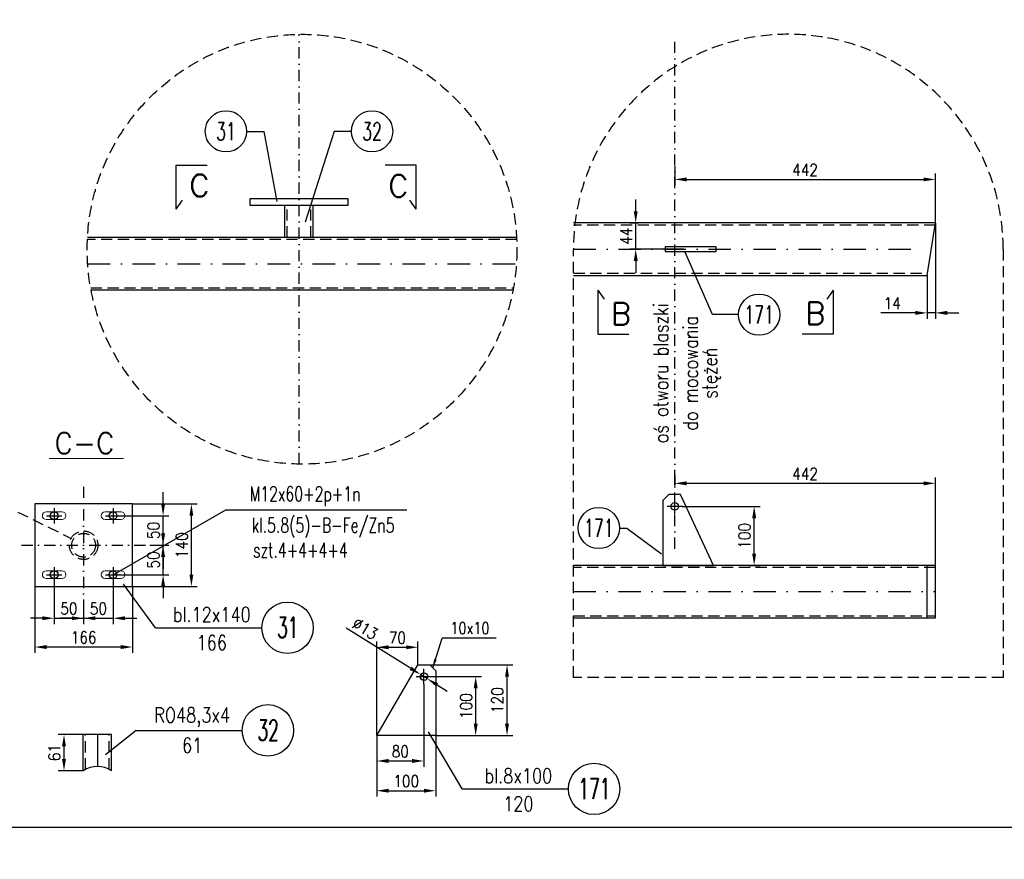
# Model space of a CAD drawing. Header units: millimetres. Extents: x -34919 to 306996, y -293018 to -145733.
# Tile 127 of 256: x 77924 to 79594, y -204822 to -203398. Entities that reach past the tile are written whole.
import ezdxf
from ezdxf.enums import TextEntityAlignment as Align
from ezdxf.lldxf.tags import DXFTag

# ---------------------------------------------------------------- set-up
doc = ezdxf.new("R2010")
doc.units = ezdxf.units.MM
doc.header["$LTSCALE"] = 3
doc.linetypes.add('DASHDOT', pattern=[25.4, 12.7, -6.35, 0, -6.35])
doc.linetypes.add('HIDDEN', pattern=[9.525, 6.35, -3.175])
for name, color, linetype in [('1_Słupy', 1, 'Continuous'), ('CIENKA', 4, 'Continuous'), ('K-wypełnienia', 8, 'Continuous'), ('LAYER0', 7, 'Continuous'), ('OSIE_SYSTEMU', 4, 'CENTER'), ('oznaczenia', 4, 'Continuous'), ('poziome 1', 7, 'Continuous'), ('PROFILE', 2, 'Continuous'), ('Prz', 5, 'Continuous'), ('slupki', 7, 'Continuous'), ('stezenia', 4, 'Continuous'), ('TROJKAT', 21, 'Continuous')]:
    doc.layers.add(name, color=color, linetype=linetype)
doc.layers.add('OPISY', color=2, linetype='Continuous', lineweight=13)
doc.layers.add('SIATKA', color=5, linetype='Continuous', lineweight=18)
doc.styles.add('NOVE3', font='romans.shx', dxfattribs={"width": 0.7})
doc.styles.add('R20', font='romans.shx', dxfattribs={"width": 0.85})
doc.styles.add('R40', font='romans.shx', dxfattribs={"width": 0.8, "height": 40})
doc.styles.add('R50', font='romans.shx', dxfattribs={"width": 0.85, "height": 50})
doc.styles.add('ROMANS', font='romans.shx')
doc.styles.add('WYMIAR1', font='ROMANS.shx', dxfattribs={"width": 0.7, "oblique": 15})
doc.styles.add('WYMIARY', font='ROMANS.shx', dxfattribs={"width": 0.75, "oblique": 15})
tags = doc.linetypes.add('CENTER', pattern=[2, 1.25, -0.25, 0.25, -0.25]).pattern_tags.tags
tags[10:11] = [DXFTag(74, 4), DXFTag(75, 0), DXFTag(340, '0'), DXFTag(46, 1.0), DXFTag(50, 0.0), DXFTag(44, 0.0), DXFTag(45, 0.0)]
tags[8:9] = [DXFTag(74, 4), DXFTag(75, 0), DXFTag(340, '0'), DXFTag(46, 1.0), DXFTag(50, 0.0), DXFTag(44, 0.0), DXFTag(45, 0.0)]
tags[6:7] = [DXFTag(74, 4), DXFTag(75, 0), DXFTag(340, '0'), DXFTag(46, 1.0), DXFTag(50, 0.0), DXFTag(44, 0.0), DXFTag(45, 0.0)]
tags[4:5] = [DXFTag(74, 4), DXFTag(75, 0), DXFTag(340, '0'), DXFTag(46, 1.0), DXFTag(50, 0.0), DXFTag(44, 0.0), DXFTag(45, 0.0)]
doc.dimstyles.new('NORM20', dxfattribs={"dimscale": 20, "dimtxt": 2, "dimasz": 1.5, "dimexe": 1, "dimexo": 1, "dimgap": 1, "dimtad": 1, "dimdec": 0, "dimzin": 0, "dimdsep": 46, "dimtxsty": 'WYMIAR1', "dimcen": 1.5, "dimclrd": 4, "dimclre": 4, "dimclrt": 3, "dimadec": 0, "dimazin": 0, "dimtfac": 1, "dimtdec": 0, "dimtmove": 2, "dimatfit": 3, "dimfxl": 1, "dimtolj": 1, "dimtzin": 0, "dimarcsym": 0})
doc.dimstyles.new('Skala 1_10', dxfattribs={"dimscale": 10, "dimtxt": 2, "dimasz": 2, "dimexe": 1, "dimexo": 0, "dimtad": 1, "dimdec": 0, "dimdsep": 46, "dimtxsty": 'R20', "dimcen": 0, "dimclrd": 4, "dimclre": 4, "dimclrt": 3, "dimadec": 0, "dimazin": 0, "dimtfac": 1, "dimtdec": 0, "dimtix": 1, "dimtmove": 0, "dimatfit": 2, "dimfxl": 1, "dimtolj": 1, "dimtzin": 0, "dimarcsym": 0})

# ---------------------------------------------------------------- blocks, each defined once
blk = doc.blocks.new('*D270')
at = {"layer": 'Defpoints', "color": 0, "transparency": 16777216}
for p in [(79047.9, -204223.3, 0), (79169.6, -204223.3), (79161, -204323.3, 0)]:
    blk.add_point(p, dxfattribs=at)
at = {"layer": 'SIATKA', "color": 4, "lineweight": -2, "transparency": 16777216}
for p, q in [((79047.9, -204223.3), (79179.6, -204223.3)), ((79169.6, -204303.3), (79169.6, -204243.3)), ((79161, -204323.3), (79179.6, -204323.3))]:
    blk.add_line(p, q, dxfattribs=at)
at = {"layer": 'SIATKA', "color": 4, "transparency": 16777216}
for points in [[(79166.2, -204243.3), (79172.9, -204243.3), (79169.6, -204223.3)], [(79166.2, -204303.3), (79172.9, -204303.3), (79169.6, -204323.3)]]:
    blk.add_solid(points, dxfattribs=at)
at = {"layer": 'SIATKA', "color": 3, "transparency": 16777216, "insert": (79153.3, -204273.3), "char_height": 20, "attachment_point": 5, "rotation": 90, "style": 'R20'}
blk.add_mtext('\\A1;100', dxfattribs=at)
blk = doc.blocks.new('*D254')
at = {"layer": 'Defpoints', "color": 0, "transparency": 16777216}
for p in [(78609.5, -204524.9), (78529.5, -204611.8), (78609.5, -204654.9)]:
    blk.add_point(p, dxfattribs=at)
at = {"layer": 'SIATKA', "color": 4, "lineweight": -2, "transparency": 16777216}
for p, q in [((78609.5, -204524.9), (78609.5, -204664.9)), ((78529.5, -204611.8), (78529.5, -204664.9)), ((78549.5, -204654.9), (78589.5, -204654.9))]:
    blk.add_line(p, q, dxfattribs=at)
at = {"layer": 'SIATKA', "color": 4, "transparency": 16777216}
for points in [[(78549.5, -204651.5), (78549.5, -204658.2), (78529.5, -204654.9)], [(78589.5, -204651.5), (78589.5, -204658.2), (78609.5, -204654.9)]]:
    blk.add_solid(points, dxfattribs=at)
at = {"layer": 'SIATKA', "color": 3, "transparency": 16777216, "insert": (78569.5, -204638.6), "char_height": 20, "attachment_point": 5, "style": 'R20'}
blk.add_mtext('\\A1;80', dxfattribs=at)
blk = doc.blocks.new('*D255')
at = {"layer": 'Defpoints', "color": 0, "transparency": 16777216}
for p in [(78529.5, -204611.8), (78629.5, -204611.8), (78629.5, -204705.3)]:
    blk.add_point(p, dxfattribs=at)
at = {"layer": 'SIATKA', "color": 4, "lineweight": -2, "transparency": 16777216}
for p, q in [((78529.5, -204611.8), (78529.5, -204715.3)), ((78629.5, -204611.8), (78629.5, -204715.3)), ((78549.5, -204705.3), (78609.5, -204705.3))]:
    blk.add_line(p, q, dxfattribs=at)
at = {"layer": 'SIATKA', "color": 4, "transparency": 16777216}
for points in [[(78549.5, -204702), (78549.5, -204708.6), (78529.5, -204705.3)], [(78609.5, -204702), (78609.5, -204708.6), (78629.5, -204705.3)]]:
    blk.add_solid(points, dxfattribs=at)
at = {"layer": 'SIATKA', "color": 3, "transparency": 16777216, "insert": (78579.5, -204689), "char_height": 20, "attachment_point": 5, "style": 'R20'}
blk.add_mtext('\\A1;100', dxfattribs=at)
blk = doc.blocks.new('*D256')
at = {"layer": 'Defpoints', "color": 0, "transparency": 16777216}
for p in [(78622.5, -204511.9), (78697.3, -204511.9), (78629.5, -204611.8)]:
    blk.add_point(p, dxfattribs=at)
at = {"layer": 'SIATKA', "color": 4, "lineweight": -2, "transparency": 16777216}
for p, q in [((78622.5, -204511.9), (78707.3, -204511.9)), ((78697.3, -204591.8), (78697.3, -204531.9)), ((78629.5, -204611.8), (78707.3, -204611.8))]:
    blk.add_line(p, q, dxfattribs=at)
at = {"layer": 'SIATKA', "color": 4, "transparency": 16777216}
for points in [[(78694, -204531.9), (78700.7, -204531.9), (78697.3, -204511.9)], [(78694, -204591.8), (78700.7, -204591.8), (78697.3, -204611.8)]]:
    blk.add_solid(points, dxfattribs=at)
at = {"layer": 'SIATKA', "color": 3, "transparency": 16777216, "insert": (78681.1, -204561.8), "char_height": 20, "attachment_point": 5, "rotation": 90, "style": 'R20'}
blk.add_mtext('\\A1;100', dxfattribs=at)
blk = doc.blocks.new('*D257')
at = {"layer": 'Defpoints', "color": 0, "transparency": 16777216}
for p in [(78619.5, -204491.9), (78750.5, -204491.9), (78629.5, -204611.8)]:
    blk.add_point(p, dxfattribs=at)
at = {"layer": 'SIATKA', "color": 4, "lineweight": -2, "transparency": 16777216}
for p, q in [((78619.5, -204491.9), (78760.5, -204491.9)), ((78750.5, -204591.8), (78750.5, -204511.9)), ((78629.5, -204611.8), (78760.5, -204611.8))]:
    blk.add_line(p, q, dxfattribs=at)
at = {"layer": 'SIATKA', "color": 4, "transparency": 16777216}
for points in [[(78747.1, -204511.9), (78753.8, -204511.9), (78750.5, -204491.9)], [(78747.1, -204591.8), (78753.8, -204591.8), (78750.5, -204611.8)]]:
    blk.add_solid(points, dxfattribs=at)
at = {"layer": 'SIATKA', "color": 3, "transparency": 16777216, "insert": (78734.2, -204551.8), "char_height": 20, "attachment_point": 5, "rotation": 90, "style": 'R20'}
blk.add_mtext('\\A1;120', dxfattribs=at)
blk = doc.blocks.new('*D258')
at = {"layer": 'Defpoints', "color": 0, "transparency": 16777216}
for p in [(78599.5, -204462.1), (78599.5, -204491.9), (78529.5, -204611.8)]:
    blk.add_point(p, dxfattribs=at)
at = {"layer": 'SIATKA', "color": 4, "lineweight": -2, "transparency": 16777216}
for p, q in [((78529.5, -204611.8), (78529.5, -204452.1)), ((78599.5, -204491.9), (78599.5, -204452.1)), ((78549.5, -204462.1), (78579.5, -204462.1))]:
    blk.add_line(p, q, dxfattribs=at)
at = {"layer": 'SIATKA', "color": 4, "transparency": 16777216}
for points in [[(78549.5, -204458.8), (78549.5, -204465.5), (78529.5, -204462.1)], [(78579.5, -204458.8), (78579.5, -204465.5), (78599.5, -204462.1)]]:
    blk.add_solid(points, dxfattribs=at)
at = {"layer": 'SIATKA', "color": 3, "transparency": 16777216, "insert": (78564.5, -204445.9), "char_height": 20, "attachment_point": 5, "style": 'R20'}
blk.add_mtext('\\A1;70', dxfattribs=at)
blk = doc.blocks.new('*D259')
at = {"layer": 'Defpoints', "color": 0, "transparency": 16777216}
for p in [(78604, -204508.4), (78615, -204515.3)]:
    blk.add_point(p, dxfattribs=at)
at = {"layer": 'SIATKA', "color": 4, "lineweight": -2, "transparency": 16777216}
for p, q in [((78587, -204497.8), (78477.7, -204429.7)), ((78615, -204515.3), (78604, -204508.4)), ((78632, -204525.9), (78649, -204536.5))]:
    blk.add_line(p, q, dxfattribs=at)
at = {"layer": 'SIATKA', "color": 4, "transparency": 16777216}
for points in [[(78588.8, -204495), (78585.2, -204500.7), (78604, -204508.4)], [(78633.7, -204523.1), (78630.2, -204528.7), (78615, -204515.3)]]:
    blk.add_solid(points, dxfattribs=at)
at = {"layer": 'SIATKA', "color": 3, "transparency": 16777216, "insert": (78509.8, -204430.5), "char_height": 20, "attachment_point": 5, "rotation": 328.0518, "style": 'R20'}
blk.add_mtext('\\A1;∅13', dxfattribs=at)
blk = doc.blocks.new('*D260')
at = {"layer": 'Defpoints', "color": 0, "transparency": 16777216}
for p in [(78968.7, -203742.9), (78973.6, -203742.9, 0), (79049.8, -203787.3, 0)]:
    blk.add_point(p, dxfattribs=at)
at = {"layer": 'SIATKA', "color": 4, "lineweight": -2, "transparency": 16777216}
for p, q in [((78968.7, -203722.9), (78968.7, -203702.9)), ((78973.6, -203742.9), (78958.7, -203742.9)), ((78968.7, -203787.3), (78968.7, -203742.9)), ((79049.8, -203787.3), (78958.7, -203787.3)), ((78968.7, -203807.3), (78968.7, -203827.3))]:
    blk.add_line(p, q, dxfattribs=at)
at = {"layer": 'SIATKA', "color": 4, "transparency": 16777216}
for points in [[(78965.4, -203722.9), (78972.1, -203722.9), (78968.7, -203742.9)], [(78965.4, -203807.3), (78972.1, -203807.3), (78968.7, -203787.3)]]:
    blk.add_solid(points, dxfattribs=at)
at = {"layer": 'SIATKA', "color": 3, "transparency": 16777216, "insert": (78952.5, -203765.1), "char_height": 20, "attachment_point": 5, "rotation": 90, "style": 'R20'}
blk.add_mtext('\\A1;44', dxfattribs=at)
blk = doc.blocks.new('*D242')
at = {"layer": 'Defpoints', "color": 0, "transparency": 16777216}
for p in [(77982.5, -204352.1), (78032.5, -204388.2, 0), (78032.5, -204412.9)]:
    blk.add_point(p, dxfattribs=at)
at = {"layer": 'SIATKA', "color": 4, "lineweight": -2, "transparency": 16777216}
for p, q in [((77982.5, -204352.1), (77982.5, -204422.9)), ((78032.5, -204388.2), (78032.5, -204422.9)), ((77962.5, -204412.9), (77942.5, -204412.9)), ((77982.5, -204412.9), (78032.5, -204412.9)), ((78052.5, -204412.9), (78072.5, -204412.9))]:
    blk.add_line(p, q, dxfattribs=at)
at = {"layer": 'SIATKA', "color": 4, "transparency": 16777216}
for points in [[(77962.5, -204409.6), (77962.5, -204416.2), (77982.5, -204412.9)], [(78052.5, -204409.6), (78052.5, -204416.2), (78032.5, -204412.9)]]:
    blk.add_solid(points, dxfattribs=at)
at = {"layer": 'SIATKA', "color": 3, "lineweight": 0, "transparency": 16777216, "insert": (78007.5, -204396.6), "char_height": 20, "attachment_point": 5, "style": 'R20'}
blk.add_mtext('\\A1;50', dxfattribs=at)
blk = doc.blocks.new('*D243')
at = {"layer": 'Defpoints', "color": 0, "transparency": 16777216}
for p in [(78082.5, -204352.1), (78032.5, -204388.2, 0), (78082.5, -204412.9)]:
    blk.add_point(p, dxfattribs=at)
at = {"layer": 'SIATKA', "color": 4, "lineweight": -2, "transparency": 16777216}
for p, q in [((78082.5, -204352.1), (78082.5, -204422.9)), ((78032.5, -204388.2), (78032.5, -204422.9)), ((78012.5, -204412.9), (77992.5, -204412.9)), ((78032.5, -204412.9), (78082.5, -204412.9)), ((78102.5, -204412.9), (78122.5, -204412.9))]:
    blk.add_line(p, q, dxfattribs=at)
at = {"layer": 'SIATKA', "color": 4, "transparency": 16777216}
for points in [[(78012.5, -204409.6), (78012.5, -204416.2), (78032.5, -204412.9)], [(78102.5, -204409.6), (78102.5, -204416.2), (78082.5, -204412.9)]]:
    blk.add_solid(points, dxfattribs=at)
at = {"layer": 'SIATKA', "color": 3, "transparency": 16777216, "insert": (78057.5, -204396.6), "char_height": 20, "attachment_point": 5, "style": 'R20'}
blk.add_mtext('\\A1;50', dxfattribs=at)
blk = doc.blocks.new('*D244')
at = {"layer": 'Defpoints', "color": 0, "transparency": 16777216}
for p in [(78144.6, -204289.1, 0), (78167.2, -204289.1), (78095.5, -204339.1)]:
    blk.add_point(p, dxfattribs=at)
at = {"layer": 'SIATKA', "color": 4, "lineweight": -2, "transparency": 16777216}
for p, q in [((78167.2, -204269.1), (78167.2, -204249.1)), ((78144.6, -204289.1), (78177.2, -204289.1)), ((78167.2, -204339.1), (78167.2, -204289.1)), ((78095.5, -204339.1), (78177.2, -204339.1)), ((78167.2, -204359.1), (78167.2, -204379.1))]:
    blk.add_line(p, q, dxfattribs=at)
at = {"layer": 'SIATKA', "color": 4, "transparency": 16777216}
for points in [[(78163.9, -204269.1), (78170.6, -204269.1), (78167.2, -204289.1)], [(78163.9, -204359.1), (78170.6, -204359.1), (78167.2, -204339.1)]]:
    blk.add_solid(points, dxfattribs=at)
at = {"layer": 'SIATKA', "color": 3, "lineweight": 0, "transparency": 16777216, "insert": (78151, -204314.1), "char_height": 20, "attachment_point": 5, "rotation": 90, "style": 'R20'}
blk.add_mtext('\\A1;50', dxfattribs=at)
blk = doc.blocks.new('*D245')
at = {"layer": 'Defpoints', "color": 0, "transparency": 16777216}
for p in [(78095.5, -204239.1), (78167.2, -204239.1), (78144.6, -204289.1, 0)]:
    blk.add_point(p, dxfattribs=at)
at = {"layer": 'SIATKA', "color": 4, "lineweight": -2, "transparency": 16777216}
for p, q in [((78167.2, -204219.1), (78167.2, -204199.1)), ((78095.5, -204239.1), (78177.2, -204239.1)), ((78167.2, -204289.1), (78167.2, -204239.1)), ((78144.6, -204289.1), (78177.2, -204289.1)), ((78167.2, -204309.1), (78167.2, -204329.1))]:
    blk.add_line(p, q, dxfattribs=at)
at = {"layer": 'SIATKA', "color": 4, "transparency": 16777216}
for points in [[(78163.9, -204219.1), (78170.6, -204219.1), (78167.2, -204239.1)], [(78163.9, -204309.1), (78170.6, -204309.1), (78167.2, -204289.1)]]:
    blk.add_solid(points, dxfattribs=at)
at = {"layer": 'SIATKA', "color": 3, "transparency": 16777216, "insert": (78151, -204264.1), "char_height": 20, "attachment_point": 5, "rotation": 90, "style": 'R20'}
blk.add_mtext('\\A1;50', dxfattribs=at)
blk = doc.blocks.new('A$C67D96B11')
at = {"color": 6}
for p, q in [((13.5, 6.5), (-13.5, 6.5)), ((13.5, -6.5), (-13.5, -6.5))]:
    blk.add_line(p, q, dxfattribs=at)
for centre, start, end in [((-13.5, 0), 90, 270), ((13.5, 0), 270, 90)]:
    blk.add_arc(centre, 6.5, start, end, dxfattribs=at)
blk = doc.blocks.new('*D275')
at = {"layer": 'Defpoints', "color": 0, "transparency": 16777216}
for p in [(77949.5, -204359.1, 0), (78115.5, -204359.1, 0), (77949.5, -204461.7)]:
    blk.add_point(p, dxfattribs=at)
at = {"layer": 'stezenia', "color": 4, "lineweight": -2, "transparency": 16777216}
for p, q in [((77949.5, -204359.1), (77949.5, -204471.7)), ((78115.5, -204359.1), (78115.5, -204471.7)), ((78095.5, -204461.7), (77969.5, -204461.7))]:
    blk.add_line(p, q, dxfattribs=at)
at = {"layer": 'stezenia', "color": 4, "transparency": 16777216}
for points in [[(77969.5, -204458.4), (77969.5, -204465.1), (77949.5, -204461.7)], [(78095.5, -204458.4), (78095.5, -204465.1), (78115.5, -204461.7)]]:
    blk.add_solid(points, dxfattribs=at)
at = {"layer": 'stezenia', "color": 3, "transparency": 16777216, "insert": (78032.5, -204445.5), "char_height": 20, "attachment_point": 5, "style": 'R20'}
blk.add_mtext('\\A1;166', dxfattribs=at)
blk = doc.blocks.new('*D276')
at = {"layer": 'Defpoints', "color": 0, "transparency": 16777216}
for p in [(78115.5, -204219.1, 0), (78215.2, -204219.1), (78115.5, -204359.1, 0)]:
    blk.add_point(p, dxfattribs=at)
at = {"layer": 'stezenia', "color": 4, "lineweight": -2, "transparency": 16777216}
for p, q in [((78115.5, -204219.1), (78225.2, -204219.1)), ((78215.2, -204339.1), (78215.2, -204239.1)), ((78115.5, -204359.1), (78225.2, -204359.1))]:
    blk.add_line(p, q, dxfattribs=at)
at = {"layer": 'stezenia', "color": 4, "transparency": 16777216}
for points in [[(78211.9, -204239.1), (78218.5, -204239.1), (78215.2, -204219.1)], [(78211.9, -204339.1), (78218.5, -204339.1), (78215.2, -204359.1)]]:
    blk.add_solid(points, dxfattribs=at)
at = {"layer": 'stezenia', "color": 3, "transparency": 16777216, "insert": (78199, -204289.1), "char_height": 20, "attachment_point": 5, "rotation": 90, "style": 'R20'}
blk.add_mtext('\\A1;140', dxfattribs=at)
blk = doc.blocks.new('*D262')
at = {"layer": 'Defpoints', "color": 0, "transparency": 16777216}
for p in [(77999.2, -204610.1), (78031.6, -204610.1, 0), (78031.6, -204671.4)]:
    blk.add_point(p, dxfattribs=at)
at = {"layer": 'LAYER0', "color": 4, "lineweight": -2, "transparency": 16777216}
for p, q in [((78031.6, -204610.1), (77989.2, -204610.1)), ((77999.2, -204651.4), (77999.2, -204630.1)), ((78031.6, -204671.4), (77989.2, -204671.4))]:
    blk.add_line(p, q, dxfattribs=at)
at = {"layer": 'LAYER0', "color": 4, "transparency": 16777216}
for points in [[(77995.8, -204630.1), (78002.5, -204630.1), (77999.2, -204610.1)], [(77995.8, -204651.4), (78002.5, -204651.4), (77999.2, -204671.4)]]:
    blk.add_solid(points, dxfattribs=at)
at = {"layer": 'LAYER0', "color": 3, "transparency": 16777216, "insert": (77982.9, -204640.7), "char_height": 20, "attachment_point": 5, "rotation": 90, "style": 'R20'}
blk.add_mtext('\\A1;61', dxfattribs=at)
blk = doc.blocks.new('*D277')
at = {"layer": 'Defpoints', "color": 0, "transparency": 16777216}
for p in [(79476.9, -203742.9, 0), (79462.9, -203831.8, 0), (79476.9, -203895.3)]:
    blk.add_point(p, dxfattribs=at)
at = {"layer": 'stezenia', "color": 4, "lineweight": -2, "transparency": 16777216}
for p, q in [((79476.9, -203742.9), (79476.9, -203905.3)), ((79462.9, -203831.8), (79462.9, -203905.3)), ((79442.9, -203895.3), (79384.5, -203895.3)), ((79476.9, -203895.3), (79462.9, -203895.3)), ((79496.9, -203895.3), (79516.9, -203895.3))]:
    blk.add_line(p, q, dxfattribs=at)
at = {"layer": 'stezenia', "color": 4, "transparency": 16777216}
for points in [[(79442.9, -203891.9), (79442.9, -203898.6), (79462.9, -203895.3)], [(79496.9, -203891.9), (79496.9, -203898.6), (79476.9, -203895.3)]]:
    blk.add_solid(points, dxfattribs=at)
at = {"layer": 'stezenia', "color": 3, "transparency": 16777216, "insert": (79403.7, -203879), "char_height": 20, "attachment_point": 5, "style": 'R20'}
blk.add_mtext('\\A1;14', dxfattribs=at)
blk = doc.blocks.new('*D278')
at = {"layer": 'Defpoints', "color": 0, "transparency": 16777216}
for p in [(79034.9, -203646.5, 0), (79476.9, -203669), (79476.9, -203742.9)]:
    blk.add_point(p, dxfattribs=at)
at = {"layer": 'stezenia', "color": 4, "lineweight": -2, "transparency": 16777216}
for p, q in [((79034.9, -203646.5), (79034.9, -203679)), ((79476.9, -203742.9), (79476.9, -203659)), ((79054.9, -203669), (79456.9, -203669))]:
    blk.add_line(p, q, dxfattribs=at)
at = {"layer": 'stezenia', "color": 4, "transparency": 16777216}
for points in [[(79054.9, -203665.7), (79054.9, -203672.3), (79034.9, -203669)], [(79456.9, -203665.7), (79456.9, -203672.3), (79476.9, -203669)]]:
    blk.add_solid(points, dxfattribs=at)
at = {"layer": 'stezenia', "color": 3, "transparency": 16777216, "insert": (79255.9, -203652.8), "char_height": 20, "attachment_point": 5, "style": 'R20'}
blk.add_mtext('\\A1;442', dxfattribs=at)
blk = doc.blocks.new('*D279')
at = {"layer": 'Defpoints', "color": 0, "transparency": 16777216}
for p in [(79034.9, -204188), (79476.9, -204184.2), (79476.9, -204323.3, 0)]:
    blk.add_point(p, dxfattribs=at)
at = {"layer": 'stezenia', "color": 4, "lineweight": -2, "transparency": 16777216}
for p, q in [((79034.9, -204188), (79034.9, -204174.2)), ((79476.9, -204323.3), (79476.9, -204174.2)), ((79054.9, -204184.2), (79456.9, -204184.2))]:
    blk.add_line(p, q, dxfattribs=at)
at = {"layer": 'stezenia', "color": 4, "transparency": 16777216}
for points in [[(79054.9, -204180.9), (79054.9, -204187.6), (79034.9, -204184.2)], [(79456.9, -204180.9), (79456.9, -204187.6), (79476.9, -204184.2)]]:
    blk.add_solid(points, dxfattribs=at)
at = {"layer": 'stezenia', "color": 3, "transparency": 16777216, "insert": (79255.9, -204168), "char_height": 20, "attachment_point": 5, "style": 'R20'}
blk.add_mtext('\\A1;442', dxfattribs=at)

msp = doc.modelspace()

# ---------------------------------------------------------------- linework, layer by layer
at = {"color": 1}
for p, q in [((78189.276, -203719.614, 0), (78189.276, -203644.795, 0)), ((78189.276, -203644.795, 0), (78241.952, -203644.795, 0)), ((78596.373, -203644.795, 0), (78543.697, -203644.795, 0)), ((78596.373, -203719.614, 0), (78596.373, -203644.795, 0)), ((78189.276, -203719.614, 0), (78200.074, -203704.013, 0)), ((78596.373, -203719.614, 0), (78585.574, -203704.013, 0)), ((78904.38, -203856.471, 0), (78904.38, -203931.289, 0)), ((78904.38, -203856.471, 0), (78915.178, -203872.072, 0)), ((79303.826, -203856.471, 0), (79293.028, -203872.072, 0)), ((79303.826, -203856.471, 0), (79303.826, -203931.289, 0)), ((78904.38, -203931.289, 0), (78957.056, -203931.289, 0)), ((79303.826, -203931.289, 0), (79251.15, -203931.289, 0))]:
    msp.add_line(p, q, dxfattribs=at)
at = {"color": 4}
for p, q in [((78154.527, -204428.952, 0), (78334.645, -204428.952, 0)), ((78121.334, -204602.98), (78301.452, -204602.98)), ((78674.378, -204702.209), (78854.495, -204702.209))]:
    msp.add_line(p, q, dxfattribs=at)
at = {"color": 6, "elevation": 0}
for points in [[(78480.726, -203713.43), (78314.726, -203713.43), (78314.726, -203701.43), (78480.726, -203701.43)], [(78115.455, -204359.097), (78115.455, -204219.097), (77949.455, -204219.097), (77949.455, -204359.097)]]:
    msp.add_lwpolyline(points, close=True, dxfattribs=at)
msp.add_lwpolyline([(79100.884, -204323.347), (79044.884, -204203.347), (79044.884, -204203.347), (79024.884, -204203.347), (79014.884, -204213.347), (79014.884, -204323.347), (79100.884, -204323.347)], dxfattribs=at)
at = {"color": 6}
msp.add_lwpolyline([(78529.498, -204611.776), (78599.498, -204491.867), (78599.498, -204491.867), (78619.498, -204491.867), (78629.498, -204501.867), (78629.498, -204611.776), (78529.498, -204611.776)], dxfattribs=at)
at = {"color": 4}
for centre in [(78273.85, -203587.509), (78521.603, -203587.509), (79178.027, -203898.248, 0), (78906.112, -204259.933, 0)]:
    msp.add_circle(centre, 35, dxfattribs=at)
at = {"color": 6}
for centre in [(79034.884, -204223.347, 0), (78609.498, -204511.867)]:
    msp.add_circle(centre, 6.5, dxfattribs=at)
at = {"color": 7}
for centre in [(77982.455, -204239.097, 0), (78082.455, -204239.097, 0), (77982.455, -204339.097, 0), (78082.455, -204339.097, 0)]:
    msp.add_circle(centre, 6.5, dxfattribs=at)
at = {"layer": 'CIENKA', "linetype": 'Continuous'}
for p, q in [((78308.85, -203587.509), (78338.023, -203587.509)), ((78486.603, -203587.509), (78457.43, -203587.509)), ((79143.027, -203898.248, 0), (79098.824, -203898.248, 0)), ((78941.112, -204259.933, 0), (78953.369, -204259.933, 0)), ((78154.527, -204428.952, 0), (78099.979, -204355.405, 0)), ((78121.334, -204602.98), (78069.471, -204644.493)), ((78674.378, -204702.209), (78617.339, -204605.264))]:
    msp.add_line(p, q, dxfattribs=at)
at = {"layer": 'CIENKA', "linetype": 'Continuous', "flags": 128}
for points in [[(78338.023, -203587.509), (78360.218, -203706.552)], [(78457.43, -203587.509), (78408.295, -203741.514)]]:
    msp.add_lwpolyline(points, dxfattribs=at)
at = {"layer": 'CIENKA', "linetype": 'Continuous', "elevation": 0, "flags": 128}
for points in [[(79098.824, -203898.248), (79051.803, -203791.316)], [(78953.369, -204259.933), (79012.664, -204303.893)]]:
    msp.add_lwpolyline(points, dxfattribs=at)
at = {"layer": 'K-wypełnienia', "color": 1, "linetype": 'Continuous'}
for centre in [(78378.211, -204428.952, 0), (78345.018, -204602.98), (78898.062, -204702.209)]:
    msp.add_circle(centre, 43.566, dxfattribs=at)
at = {"layer": 'OPISY', "color": 1, "flags": 128}
msp.add_lwpolyline([(78100.184, -204142.091), (77973.954, -204142.091)], dxfattribs=at)
at = {"layer": 'OSIE_SYSTEMU', "color": 4}
msp.add_line((78055.8, -204610.085, 0), (78055.8, -204664.282, 0), dxfattribs=at)
at = {"layer": 'oznaczenia'}
msp.add_line((78731.912, -204446.648, 0), (78640.731, -204446.648, 0), dxfattribs=at)
at = {"layer": 'poziome 1', "color": 3, "linetype": 'HIDDEN', "elevation": 0}
msp.add_lwpolyline([(79591.861, -203787.316), (79591.861, -204513.351), (78863.109, -204513.351), (78863.109, -203787.316)], dxfattribs=at)
at = {"layer": 'poziome 1', "color": 3, "linetype": 'HIDDEN'}
msp.add_circle((78402.868, -203787.316, 0), 364.376, dxfattribs=at)
msp.add_arc((79227.485, -203787.316, 0), 364.376, 0, 180, dxfattribs=at)
at = {"layer": 'PROFILE', "color": 2, "linetype": 'Continuous'}
for p, q in [((78373.576, -203767.43, 0), (78373.576, -203713.43, 0)), ((78421.876, -203767.43, 0), (78421.876, -203713.43, 0)), ((78031.65, -204671.414), (78031.65, -204610.085, 0)), ((78079.95, -204671.414), (78079.95, -204610.085, 0))]:
    msp.add_line(p, q, dxfattribs=at)
at = {"layer": 'PROFILE', "color": 2, "linetype": 'Continuous', "elevation": 0}
msp.add_lwpolyline([(78079.95, -204610.085), (78031.65, -204610.085)], dxfattribs=at)
at = {"layer": 'Prz'}
msp.add_lwpolyline([(81040.477, -204767.769), (76940.477, -204767.769), (76940.477, -201867.769), (81040.477, -201867.769)], close=True, dxfattribs=at)
at = {"layer": 'slupki', "color": 4, "linetype": 'DASHDOT', "ltscale": 0.5}
for p, q in [((78397.726, -204151.656, 0), (78397.726, -203422.975, 0)), ((79034.884, -204295.071, 0), (79034.884, -203422.975, 0))]:
    msp.add_line(p, q, dxfattribs=at)
at = {"layer": 'slupki', "linetype": 'HIDDEN'}
for p, q in [((78377.576, -203767.43, 0), (78377.576, -203713.43, 0)), ((78417.876, -203767.43, 0), (78417.876, -203713.43, 0)), ((78035.65, -204669.111, 0), (78035.65, -204610.085, 0)), ((78075.95, -204669.111, 0), (78075.95, -204610.085, 0))]:
    msp.add_line(p, q, dxfattribs=at)
at = {"layer": 'slupki', "color": 4, "linetype": 'DASHDOT'}
for p, q in [((78863.109, -203787.316, 0), (79462.884, -203787.316, 0)), ((78039.321, -203811.88, 0), (78766.416, -203811.88, 0)), ((78863.109, -204367.797, 0), (79476.884, -204367.797, 0))]:
    msp.add_line(p, q, dxfattribs=at)
at = {"layer": 'slupki', "linetype": 'HIDDEN', "elevation": 0}
for points in [[(79476.884, -203746.466), (78863.109, -203746.466)], [(78766.88, -203771.03), (78038.856, -203771.03)], [(78863.109, -203828.166), (79462.884, -203828.166)], [(78044.412, -203852.73), (78761.325, -203852.73)], [(79476.884, -204326.947), (78863.109, -204326.947)], [(78863.109, -204408.647), (79476.884, -204408.647)]]:
    msp.add_lwpolyline(points, dxfattribs=at)
at = {"layer": 'slupki', "color": 4, "linetype": 'DASHDOT', "ltscale": 0.5, "flags": 128}
for points in [[(78032.455, -204189.947), (78032.455, -204388.247)], [(77927.305, -204289.097), (78144.605, -204289.097)]]:
    msp.add_lwpolyline(points, dxfattribs=at)
at = {"layer": 'slupki', "color": 4, "linetype": 'DASHDOT', "flags": 128}
for points in [[(77982.455, -204226.097), (77982.455, -204252.097)], [(78082.455, -204226.097), (78082.455, -204252.097)], [(77969.455, -204239.097), (77995.455, -204239.097)], [(78069.455, -204239.097), (78095.455, -204239.097)], [(77982.455, -204326.097), (77982.455, -204352.097)], [(78082.455, -204326.097), (78082.455, -204352.097)], [(77969.455, -204339.097), (77995.455, -204339.097)], [(78069.455, -204339.097), (78095.455, -204339.097)]]:
    msp.add_lwpolyline(points, dxfattribs=at)
at = {"layer": 'slupki', "color": 4, "linetype": 'DASHDOT', "elevation": 0, "flags": 128}
for points in [[(79047.884, -204223.347), (79021.884, -204223.347)], [(79034.884, -204236.347), (79034.884, -204210.347)], [(78609.498, -204524.867), (78609.498, -204498.867)], [(78596.498, -204511.867), (78622.498, -204511.867)]]:
    msp.add_lwpolyline(points, dxfattribs=at)
at = {"layer": 'slupki', "linetype": 'HIDDEN', "elevation": 0, "flags": 128}
msp.add_lwpolyline([(77920.769, -204232.813), (78011.232, -204277.574)], dxfattribs=at)
at = {"layer": 'slupki', "linetype": 'HIDDEN'}
for radius in [24.15, 20.15]:
    msp.add_circle((78032.455, -204289.097, 0), radius, dxfattribs=at)
at = {"layer": 'stezenia', "color": 3}
for p, q in [((79462.884, -203831.766, 0), (79476.884, -203742.866, 0)), ((79462.884, -204412.247, 0), (79462.884, -204323.347, 0)), ((79476.884, -204412.247, 0), (79476.884, -204323.347, 0))]:
    msp.add_line(p, q, dxfattribs=at)
at = {"layer": 'stezenia', "color": 4}
msp.add_line((79034.884, -204169.968), (79034.884, -204188.022), dxfattribs=at)
at = {"layer": 'stezenia', "color": 3, "elevation": 0}
for points in [[(79476.884, -203742.866), (78863.109, -203742.866)], [(78766.701, -203767.43), (78039.035, -203767.43)], [(78863.109, -203831.766), (79462.884, -203831.766)], [(78045.087, -203856.33), (78760.649, -203856.33)], [(79476.884, -204323.347), (78863.109, -204323.347)], [(78863.109, -204412.247), (79476.884, -204412.247)]]:
    msp.add_lwpolyline(points, dxfattribs=at)
at = {"layer": 'stezenia', "color": 6, "elevation": 0}
msp.add_lwpolyline([(79018.904, -203791.316), (79104.904, -203791.316), (79104.904, -203783.316), (79018.904, -203783.316)], close=True, dxfattribs=at)
at = {"layer": 'stezenia', "color": 3}
msp.add_arc((78055.8, -204708.732), 44.45, 57.090948, 122.909052, dxfattribs=at)
at = {"layer": 'TROJKAT', "color": 4, "linetype": 'Continuous'}
for p, q in [((78082.455, -204339.097), (78273.339, -204228.99)), ((78273.339, -204228.99), (78580.386, -204228.99))]:
    msp.add_line(p, q, dxfattribs=at)

# ---------------------------------------------------------------- block references
at = {"layer": 'SIATKA', "color": 3}
for p in [(77982.455, -204239.097), (78082.455, -204239.097), (77982.455, -204339.097), (78082.455, -204339.097)]:
    msp.add_blockref('A$C67D96B11', p, dxfattribs=at)

# ---------------------------------------------------------------- texts
at = {"color": 3, "style": 'WYMIARY', "width": 0.65}
for s, p in [('31', (78273.85, -203587.509)), ('32', (78521.603, -203587.509)), ('171', (79178.027, -203898.248, 0)), ('171', (78906.112, -204259.933, 0))]:
    msp.add_text(s, height=30, dxfattribs=at).set_placement(p, align=Align.MIDDLE)
at = {"color": 20, "insert": (33837.901, -182331.101), "char_height": 300, "width": 16331.01415, "attachment_point": 1, "style": 'NOVE3'}
msp.add_mtext('{\\C1;Wytyczne montażowe\\P\\H0.83333x;\\C3;Podczas montażu należy bezwzględnie przestrzegać dopuszczalnych tolerancji z uwagi na ścisłe dopasowanie elementów amortyzujących ugięcia dźwigarów przekrycia auli.\\P\\H1.2x;\\C1;\\PZabezpieczenia antykorozyjne.\\C256;\\P\\H0.83333x;\\C3;Wszystkie elementy stalowe konstrukcji należy poddać ocynkowaniu ogniowemu.\\PKonstrukcje przeznaczone do cynkowania ogniowego powinny odpowiadać następującym warunkom:\\P\\pl900;^I1. Spoiny powinny być wykonane metodą półautomatyczną w osłonie gazów ochronnych. Nie zaleca się spawania elektrodą otuloną, ze względu na złą jakość powłoki cynkowej na spoinach.\\P^I2. Powierzchnia konstrukcji powinna być wolna od: zawalcowań, zgorzelin, odprysków po spawaniu, ostrych krawędzi, zanieczyszczeń farbami, olejami, emulsjami oraz innymi materiałami stosowanymi przy trasowaniu, znakowaniu, spawaniu, wierceniu itp. W przypadku spawania elektrodą należy dokładnie usunąć otulinę spawalniczą w celu zminimalizowania wad powłoki. Po ocynkowaniu uwydatnią się wady jakości powierzchni stali np. zawalcowania, rysy traserskie, zeszlifowania, pory, odpryski spawalnicze, wadliwe spoiny.\\P^I3. Elementy konstrukcyjne powinny posiadać odpowiednie otwory technologiczne do odpowietrzenia, swobodnego przepływu cynku zewnątrz i wewnątrz elementu oraz do podwieszenia (mogą być przyspawane uchwyty z blachy z otworami).\\P^I4. W przypadku powierzchni spawanych na zakładkę, spoina powinna być szczelna ze wszystkich stron (spawana na około), a nakładki szczelnie przylegać do konstrukcji. Przekroje skrzynkowe oraz powierzchnie nakładające się mogą powodować uszkodzenie konstrukcji - pękanie spoin.\\P^I5. Każdy element konstrukcyjny powinien składać się z jednego gatunku stali.\\P^I6. Konstrukcje nie powinny posiadać małych szczelin lub wnęk. Spoiny powinny być szczelne i zamknięte wokół elementu, ponieważ w przeciwnym przypadku mogą po cynkowaniu wylewać się z nich resztki topnika i kwasu pogarszając jakość powłoki (tzw. "krwawe wycieki").\\P^I7. Naddatek wymiarowy dla otworów pod śruby powinien wynosić 1 - 2 mm.\\PTermiczne oddziaływanie kąpieli cynkowej uwalnia w elementach naprężenia wewnętrzne, co może powodować odkształcenia. Szczególnie uwidacznia się to w elementach spawanych. Dotyczy to także dwuteowników spawanych, których odkształcenia po cynkowaniu mogą przekroczyć dopuszczalne normy, oraz nie usztywnionych arkuszy blach i otwartych kształtowników giętych.\\P\\C256;\\P\\pl0;\\H1.2x;\\C1;Malowanie konstrukcji.\\P\\H0.83333x;\\C3;Wszystkie elementy stalowe konstrukcji należy pomalować proszkowo na kolor RAL 9011}', dxfattribs=at)
at = {"layer": '1_Słupy', "color": 1, "style": 'ROMANS'}
for s, p in [('C', (78211.931, -203698.1, 0)), ('C', (78549.153, -203698.867, 0)), ('B', (78927.035, -203915.485, 0)), ('B', (79256.607, -203914.718, 0))]:
    msp.add_text(s, height=37.5, dxfattribs=at).set_placement(p)
at = {"layer": 'OPISY', "style": 'R50', "width": 0.8}
for s, p in [('oś otworu blaszki', (79010.654, -203997.436)), ('do mocowania', (79061.031, -203997.436)), ('stężeń', (79097.434, -203997.436))]:
    msp.add_text(s, height=25, rotation=90, dxfattribs=at).set_placement(p, align=Align.MIDDLE)
at = {"layer": 'OPISY', "color": 1, "style": 'ROMANS'}
msp.add_text('C-C', height=35, dxfattribs=at).set_placement((77982.912, -204133.637))
at = {"layer": 'OPISY', "color": 3, "style": 'ROMANS', "width": 0.7}
for s, p in [('M12x60+2p+1n', (78408.024, -204214.605)), ('kl.5.8(5)-B-Fe/Zn5', (78438.437, -204267.685)), ('szt.4+4+4+4', (78400.021, -204309.817))]:
    msp.add_text(s, height=25, dxfattribs=at).set_placement(p, align=Align.CENTER)
at = {"layer": 'OPISY', "width": 0.8}
for s, height, style, p in [('bl.12x140', 25, 'R50', (78249.799, -204406.739, 0)), ('10x10', 20, 'R40', (78687.544, -204429.584, 0)), ('166', 25, 'R50', (78249.799, -204454.341, 0)), ('RO48,3x4', 25, 'R50', (78216.606, -204580.767)), ('61', 25, 'R50', (78216.606, -204628.369)), ('bl.8x100', 25, 'R50', (78769.65, -204679.995)), ('120', 25, 'R50', (78769.65, -204727.597))]:
    msp.add_text(s, height=height, dxfattribs=dict(at, style=style)).set_placement(p, align=Align.MIDDLE)
at = {"layer": 'OPISY', "color": 2, "style": 'R50', "width": 0.6}
for s, p in [('31', (78378.603, -204428.744, 0)), ('32', (78345.41, -204602.771)), ('171', (78898.454, -204702))]:
    msp.add_text(s, height=35, dxfattribs=at).set_placement(p, align=Align.MIDDLE)

# ---------------------------------------------------------------- dimensions: what is measured, and where the dimension line sits
at = {"layer": 'LAYER0', "color": 1}
dim = msp.add_linear_dim(base=(77999.161, -204610.085), p1=(78031.65, -204671.414), p2=(78031.65, -204610.085, 0), angle=90, dimstyle='Skala 1_10', dxfattribs=at)
dim.commit()
dim.dimension.update_dxf_attribs({"geometry": '*D262', "text_midpoint": (77982.911, -204640.75)})
at = {"layer": 'SIATKA', "color": 3}
for base, p1, p2, picture, middle in [((78968.726, -203742.866), (79049.783, -203787.316, 0), (78973.617, -203742.866, 0), '*D260', (78952.476, -203765.091)), ((79169.562, -204223.347), (79160.969, -204323.347, 0), (79047.884, -204223.347, 0), '*D270', (79153.312, -204273.347)), ((78750.452, -204491.867), (78629.498, -204611.776), (78619.498, -204491.867), '*D257', (78734.202, -204551.822)), ((78697.345, -204511.867), (78629.498, -204611.776), (78622.498, -204511.867), '*D256', (78681.095, -204561.822))]:
    dim = msp.add_linear_dim(base=base, p1=p1, p2=p2, angle=90, dimstyle='Skala 1_10', dxfattribs=at)
    dim.commit()
    dim.dimension.update_dxf_attribs({"geometry": picture, "text_midpoint": middle})
at = {"layer": 'SIATKA', "color": 42}
dim = msp.add_linear_dim(base=(78167.235, -204239.097, 0), p1=(78144.605, -204289.097), p2=(78095.455, -204239.097, 0), angle=90, dimstyle='Skala 1_10', override={"dimtmove": 1}, dxfattribs=at)
dim.commit()
dim.dimension.update_dxf_attribs({"geometry": '*D245', "text_midpoint": (78150.985, -204264.097, 0)})
at = {"layer": 'SIATKA', "color": 42, "lineweight": 0}
dim = msp.add_linear_dim(base=(78167.235, -204289.097, 0), p1=(78095.455, -204339.097, 0), p2=(78144.605, -204289.097), angle=90, dimstyle='Skala 1_10', dxfattribs=at)
dim.commit()
dim.dimension.update_dxf_attribs({"geometry": '*D244', "text_midpoint": (78150.985, -204314.097, 0)})
dim = msp.add_linear_dim(base=(78032.455, -204412.884, 0), p1=(77982.455, -204352.097, 0), p2=(78032.455, -204388.247), dimstyle='Skala 1_10', dxfattribs=at)
dim.commit()
dim.dimension.update_dxf_attribs({"geometry": '*D242', "text_midpoint": (78007.455, -204396.634, 0)})
at = {"layer": 'SIATKA', "color": 42}
dim = msp.add_linear_dim(base=(78082.455, -204412.884, 0), p1=(78032.455, -204388.247), p2=(78082.455, -204352.097, 0), dimstyle='Skala 1_10', override={"dimtmove": 1}, dxfattribs=at)
dim.commit()
dim.dimension.update_dxf_attribs({"geometry": '*D243', "text_midpoint": (78057.455, -204396.634, 0)})
at = {"layer": 'SIATKA', "color": 3}
dim = msp.add_diameter_dim_2p(p1=(78615.013, -204515.307), p2=(78603.983, -204508.428), dimstyle='Skala 1_10', dxfattribs=at)
dim.commit()
dim.dimension.update_dxf_attribs({"geometry": '*D259', "text_midpoint": (78501.188, -204444.324), "dimtype": 163})
for base, p2, picture, middle in [((78599.498, -204462.12), (78599.498, -204491.867), '*D258', (78564.498, -204445.87)), ((78609.498, -204654.878), (78609.498, -204524.867), '*D254', (78569.498, -204638.628)), ((78629.498, -204705.296), (78629.498, -204611.776), '*D255', (78579.498, -204689.046))]:
    dim = msp.add_linear_dim(base=base, p1=(78529.498, -204611.776), p2=p2, dimstyle='Skala 1_10', dxfattribs=at)
    dim.commit()
    dim.dimension.update_dxf_attribs({"geometry": picture, "text_midpoint": middle})
at = {"layer": 'stezenia', "color": 3}
for base, p1, p2, picture, middle in [((79476.884, -203669.011), (79034.884, -203646.455, 0), (79476.884, -203742.866), '*D278', (79255.884, -203652.761)), ((79476.884, -204184.237), (79034.884, -204188.022), (79476.884, -204323.347, 0), '*D279', (79255.884, -204167.987)), ((77949.455, -204461.745), (78115.455, -204359.097, 0), (77949.455, -204359.097, 0), '*D275', (78032.455, -204445.495))]:
    dim = msp.add_linear_dim(base=base, p1=p1, p2=p2, dimstyle='Skala 1_10', dxfattribs=at)
    dim.commit()
    dim.dimension.update_dxf_attribs({"geometry": picture, "text_midpoint": middle})
dim = msp.add_linear_dim(base=(79476.884, -203895.283), p1=(79462.884, -203831.766, 0), p2=(79476.884, -203742.866, 0), dimstyle='Skala 1_10', dxfattribs=at)
dim.commit()
dim.dimension.update_dxf_attribs({"geometry": '*D277', "text_midpoint": (79403.682, -203895.283), "dimtype": 160})
dim = msp.add_linear_dim(base=(78215.201, -204219.097), p1=(78115.455, -204359.097, 0), p2=(78115.455, -204219.097, 0), angle=90, dimstyle='Skala 1_10', dxfattribs=at)
dim.commit()
dim.dimension.update_dxf_attribs({"geometry": '*D276', "text_midpoint": (78198.951, -204289.097)})

# ---------------------------------------------------------------- leaders
at = {"layer": 'oznaczenia'}
msp.add_leader([(78624.498, -204496.867, 0), (78640.731, -204446.648, 0)], dimstyle='NORM20', override={"dimscale": 10, "dimcen": 17687.954211}, dxfattribs=at)

doc.saveas('drawing.dxf')
